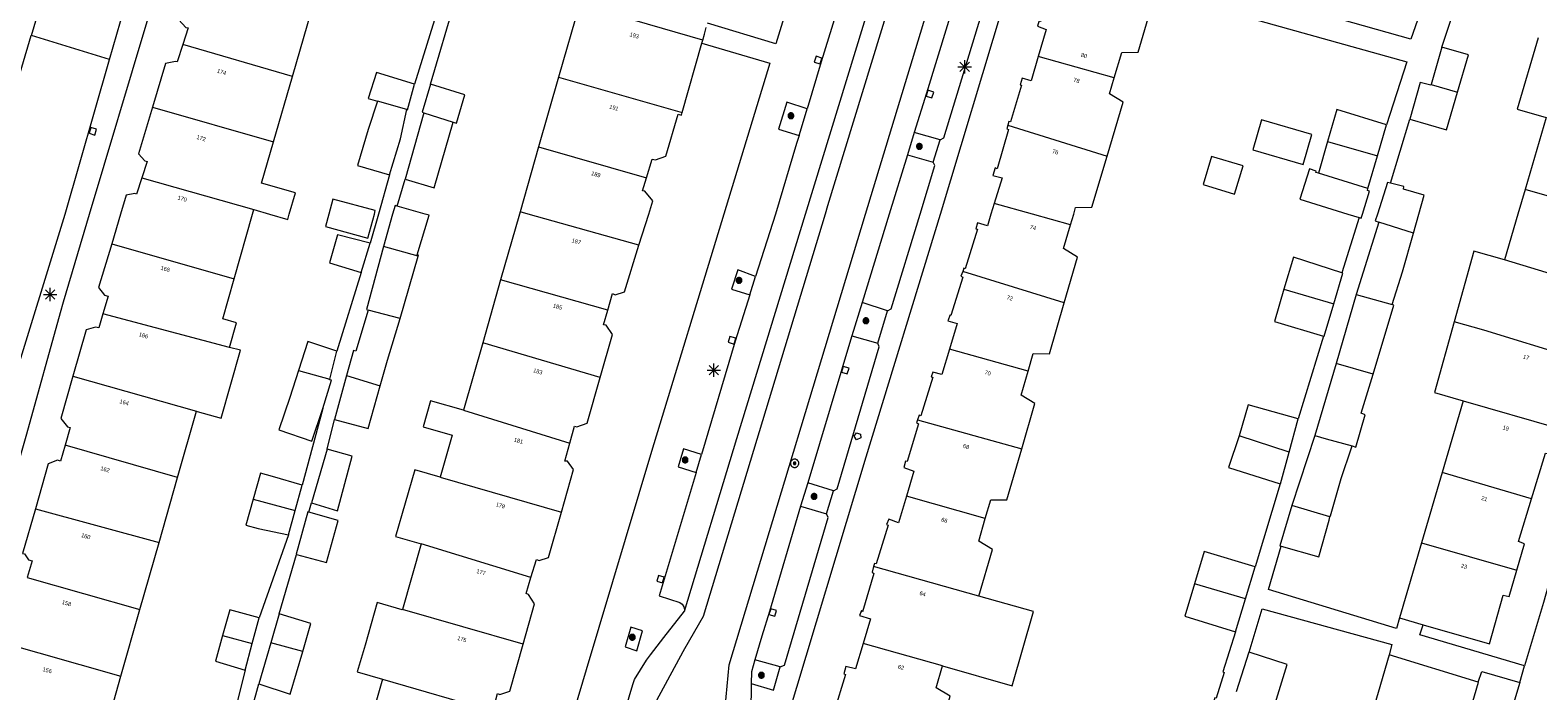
# Model space of a CAD drawing. Header units: metres. Extents: x 135779 to 137489, y 452643 to 455118.
# Tile 55 of 256: x 136562 to 136674, y 452965 to 453014. Entities that reach past the tile are written whole.
import ezdxf
from ezdxf.enums import TextEntityAlignment as Align

# ---------------------------------------------------------------- set-up
doc = ezdxf.new("R2010")
doc.units = ezdxf.units.M
for name, color, linetype, lineweight in [('KTop_NAR_Huisnummer (t)', 7, 'Continuous', 13), ('KTop_NAR_Huisnummer tijdelijk (t)', 7, 'Continuous', 13), ('KTop_PAL_Lichtmast', 40, 'Continuous', 13), ('KTop_PND_Grondvlaksituatie van BAG-pand [tachy]', 1, 'Continuous', 13), ('KTop_PND_Pandscheiding', 40, 'Continuous', 13), ('KTop_PUT_Brandkraan of -put', 1, 'Continuous', 13), ('KTop_PUT_Inspectie- of rioolput', 15, 'Continuous', 13), ('KTop_PUT_Kolk', 15, 'Continuous', 13), ('KTop_VGO_Boom', 92, 'Continuous', 13), ('KTop_WGD_Parkeervlak', 251, 'Continuous', 13), ('KTop_WGD_Rijbaan_Lokale weg', 251, 'Continuous', 13), ('KTop_WGD_Rijbaan_Lokale weg_fietsstrook', 40, 'Continuous', 13), ('KTop_WGD_Rijbaan_Lokale weg_verkeersdrempel', 40, 'Continuous', 13), ('KTop_WGD_Voetpad', 251, 'Continuous', 13), ('KTop_WGD_Voetpad_achterpad', 251, 'Continuous', 13)]:
    doc.layers.add(name, color=color, linetype=linetype, lineweight=lineweight)
doc.styles.add('Style-ROVU', font='ROVU.shx')
doc.styles.add('Style-ROVUCURSIEF', font='ROVUCURSIEF.shx')

# ---------------------------------------------------------------- blocks, each defined once
blk = doc.blocks.new('PAL_Lichtmast')
at = {"layer": 'KTop_PAL_Lichtmast'}
for p, q in [((-0.35, -0.35), (0.35, 0.35)), ((0.35, -0.35), (-0.35, 0.35)), ((0, -0.5), (0, 0.5)), ((-0.5, 0), (0.5, 0))]:
    blk.add_line(p, q, dxfattribs=at)
blk = doc.blocks.new('PUT_Brandkraan_of_-put')
at = {"layer": 'KTop_PUT_Brandkraan of -put'}
for p, q in [((-0.25, 0.03), (0, 0.25)), ((-0.16, -0.25), (-0.25, 0.03)), ((0, 0.25), (0.25, 0.03)), ((0.25, 0.03), (0.16, -0.25)), ((0.16, -0.25), (-0.16, -0.25))]:
    blk.add_line(p, q, dxfattribs=at)
blk = doc.blocks.new('PUT_Inspectie-_of_rioolput')
at = {"layer": 'KTop_PUT_Inspectie- of rioolput', "flags": 128}
for points in [[(0.31, 0), (0.31, 0.03), (0.3, 0.06), (0.29, 0.1), (0.28, 0.13), (0.27, 0.15), (0.25, 0.18), (0.23, 0.21), (0.21, 0.23), (0.18, 0.25), (0.15, 0.27), (0.13, 0.28), (0.1, 0.29), (0.06, 0.3), (0.03, 0.31), (0, 0.31), (-0.03, 0.31), (-0.06, 0.3), (-0.1, 0.29), (-0.13, 0.28), (-0.16, 0.27), (-0.18, 0.25), (-0.21, 0.23), (-0.23, 0.21), (-0.25, 0.18), (-0.27, 0.15), (-0.28, 0.13), (-0.29, 0.1), (-0.3, 0.06), (-0.31, 0.03), (-0.31, 0), (-0.31, -0.03), (-0.3, -0.06), (-0.29, -0.1), (-0.28, -0.13), (-0.27, -0.16), (-0.25, -0.18), (-0.23, -0.21), (-0.21, -0.23), (-0.18, -0.25), (-0.15, -0.27), (-0.13, -0.28), (-0.1, -0.29), (-0.06, -0.3), (-0.03, -0.31), (0, -0.31), (0.03, -0.31), (0.06, -0.3), (0.1, -0.29), (0.13, -0.28), (0.15, -0.27), (0.18, -0.25), (0.21, -0.23), (0.23, -0.21), (0.25, -0.18), (0.27, -0.15), (0.28, -0.13), (0.29, -0.1), (0.3, -0.06), (0.31, -0.03), (0.31, 0)], [(0.1, 0), (0.09, 0.01), (0.09, 0.02), (0.09, 0.03), (0.09, 0.04), (0.08, 0.05), (0.08, 0.06), (0.07, 0.06), (0.06, 0.07), (0.06, 0.08), (0.05, 0.08), (0.04, 0.09), (0.03, 0.09), (0.02, 0.09), (0.01, 0.09), (0, 0.09), (-0.01, 0.09), (-0.02, 0.09), (-0.03, 0.09), (-0.04, 0.09), (-0.05, 0.08), (-0.06, 0.08), (-0.06, 0.07), (-0.07, 0.06), (-0.08, 0.06), (-0.08, 0.05), (-0.09, 0.04), (-0.09, 0.03), (-0.09, 0.02), (-0.09, 0.01), (-0.09, 0), (-0.09, -0.01), (-0.09, -0.02), (-0.09, -0.03), (-0.09, -0.04), (-0.08, -0.05), (-0.08, -0.06), (-0.07, -0.06), (-0.06, -0.07), (-0.06, -0.08), (-0.05, -0.08), (-0.04, -0.09), (-0.03, -0.09), (-0.02, -0.09), (-0.01, -0.09), (0, -0.09), (0.01, -0.09), (0.02, -0.09), (0.03, -0.09), (0.04, -0.09), (0.05, -0.08), (0.06, -0.08), (0.06, -0.07), (0.07, -0.06), (0.08, -0.06), (0.08, -0.05), (0.09, -0.04), (0.09, -0.03), (0.09, -0.02), (0.09, -0.01), (0.1, 0)], [(0.04, 0), (0.03, 0), (0.03, 0.01), (0.03, 0.01), (0.03, 0.01), (0.03, 0.02), (0.03, 0.02), (0.03, 0.02), (0.02, 0.03), (0.02, 0.03), (0.02, 0.03), (0.01, 0.03), (0.01, 0.03), (0.01, 0.03), (0, 0.03), (0, 0.03), (0, 0.03), (-0.01, 0.03), (-0.01, 0.03), (-0.01, 0.03), (-0.02, 0.03), (-0.02, 0.03), (-0.02, 0.03), (-0.03, 0.02), (-0.03, 0.02), (-0.03, 0.02), (-0.03, 0.01), (-0.03, 0.01), (-0.03, 0.01), (-0.03, 0), (-0.03, 0), (-0.03, 0), (-0.03, -0.01), (-0.03, -0.01), (-0.03, -0.01), (-0.03, -0.02), (-0.03, -0.02), (-0.03, -0.02), (-0.02, -0.03), (-0.02, -0.03), (-0.02, -0.03), (-0.01, -0.03), (-0.01, -0.03), (-0.01, -0.03), (0, -0.03), (0, -0.03), (0, -0.03), (0.01, -0.03), (0.01, -0.03), (0.01, -0.03), (0.02, -0.03), (0.02, -0.03), (0.02, -0.03), (0.03, -0.02), (0.03, -0.02), (0.03, -0.02), (0.03, -0.01), (0.03, -0.01), (0.03, -0.01), (0.03, 0), (0.04, 0)], [(0.01, 0.02), (0.01, 0.02), (0.01, 0.02), (0, 0.02), (0, 0.02), (0, 0.02), (0, 0.02), (-0.01, 0.02), (-0.01, 0.02), (-0.01, 0.02), (-0.01, 0.02), (-0.01, 0.02), (-0.02, 0.02), (-0.02, 0.01), (-0.02, 0.01), (-0.02, 0.01), (-0.02, 0.01), (-0.02, 0.01), (-0.02, 0), (-0.02, 0), (-0.02, 0), (-0.02, 0), (-0.02, -0.01), (-0.02, -0.01), (-0.02, -0.01), (-0.02, -0.01), (-0.02, -0.01), (-0.02, -0.02), (-0.01, -0.02), (-0.01, -0.02), (-0.01, -0.02), (-0.01, -0.02), (-0.01, -0.02), (0, -0.02), (0, -0.02), (0, -0.02), (0, -0.02), (0.01, -0.02), (0.01, -0.02), (0.01, -0.02), (0.01, -0.02), (0.01, -0.02), (0.02, -0.02), (0.02, -0.01), (0.02, -0.01), (0.02, -0.01), (0.02, -0.01), (0.02, -0.01), (0.02, 0), (0.02, 0), (0.02, 0), (0.02, 0), (0.02, 0.01), (0.02, 0.01), (0.02, 0.01), (0.02, 0.01), (0.02, 0.01), (0.02, 0.02), (0.01, 0.02), (0.01, 0.02), (0.01, 0.02)]]:
    blk.add_lwpolyline(points, dxfattribs=at)
blk = doc.blocks.new('PUT_Kolk')
at = {"layer": 'KTop_PUT_Kolk', "flags": 128}
blk.add_lwpolyline([(0.22, -0.23), (0.22, 0.22), (-0.23, 0.22), (-0.23, -0.23), (0.22, -0.23)], dxfattribs=at)
blk = doc.blocks.new('VGO_Boom')
at = {"layer": 'KTop_VGO_Boom', "flags": 128}
for points in [[(0.21, 0), (0.21, 0.02), (0.21, 0.04), (0.2, 0.07), (0.2, 0.09), (0.19, 0.11), (0.17, 0.13), (0.16, 0.14), (0.14, 0.16), (0.13, 0.17), (0.11, 0.19), (0.09, 0.2), (0.07, 0.2), (0.04, 0.21), (0.02, 0.21), (0, 0.21), (-0.02, 0.21), (-0.05, 0.21), (-0.07, 0.2), (-0.09, 0.2), (-0.11, 0.19), (-0.13, 0.17), (-0.14, 0.16), (-0.16, 0.14), (-0.17, 0.13), (-0.19, 0.11), (-0.2, 0.09), (-0.2, 0.07), (-0.21, 0.04), (-0.21, 0.02), (-0.22, 0), (-0.21, -0.02), (-0.21, -0.05), (-0.2, -0.07), (-0.2, -0.09), (-0.19, -0.11), (-0.17, -0.13), (-0.16, -0.14), (-0.14, -0.16), (-0.13, -0.17), (-0.11, -0.19), (-0.09, -0.2), (-0.07, -0.2), (-0.05, -0.21), (-0.02, -0.21), (0, -0.22), (0.02, -0.21), (0.04, -0.21), (0.07, -0.2), (0.09, -0.2), (0.11, -0.19), (0.13, -0.17), (0.14, -0.16), (0.16, -0.14), (0.17, -0.13), (0.19, -0.11), (0.2, -0.09), (0.2, -0.07), (0.21, -0.05), (0.21, -0.02), (0.21, 0)], [(0.15, 0), (0.15, 0.02), (0.15, 0.03), (0.15, 0.05), (0.14, 0.06), (0.13, 0.08), (0.13, 0.09), (0.12, 0.1), (0.1, 0.12), (0.09, 0.13), (0.08, 0.13), (0.06, 0.14), (0.05, 0.15), (0.03, 0.15), (0.02, 0.15), (0, 0.15), (-0.02, 0.15), (-0.03, 0.15), (-0.05, 0.15), (-0.06, 0.14), (-0.08, 0.13), (-0.09, 0.13), (-0.1, 0.12), (-0.12, 0.1), (-0.13, 0.09), (-0.13, 0.08), (-0.14, 0.06), (-0.15, 0.05), (-0.15, 0.03), (-0.15, 0.02), (-0.16, 0), (-0.15, -0.02), (-0.15, -0.03), (-0.15, -0.05), (-0.14, -0.06), (-0.13, -0.08), (-0.13, -0.09), (-0.12, -0.1), (-0.1, -0.12), (-0.09, -0.13), (-0.08, -0.13), (-0.06, -0.14), (-0.05, -0.15), (-0.03, -0.15), (-0.02, -0.15), (0, -0.16), (0.02, -0.15), (0.03, -0.15), (0.05, -0.15), (0.06, -0.14), (0.08, -0.13), (0.09, -0.13), (0.1, -0.12), (0.12, -0.1), (0.13, -0.09), (0.13, -0.08), (0.14, -0.06), (0.15, -0.05), (0.15, -0.03), (0.15, -0.02), (0.15, 0)], [(0.1, 0), (0.09, 0.01), (0.09, 0.02), (0.09, 0.03), (0.09, 0.04), (0.08, 0.05), (0.08, 0.06), (0.07, 0.06), (0.06, 0.07), (0.06, 0.08), (0.05, 0.08), (0.04, 0.09), (0.03, 0.09), (0.02, 0.09), (0.01, 0.09), (0, 0.09), (-0.01, 0.09), (-0.02, 0.09), (-0.03, 0.09), (-0.04, 0.09), (-0.05, 0.08), (-0.06, 0.08), (-0.06, 0.07), (-0.07, 0.06), (-0.08, 0.06), (-0.08, 0.05), (-0.09, 0.04), (-0.09, 0.03), (-0.09, 0.02), (-0.09, 0.01), (-0.1, 0), (-0.09, -0.01), (-0.09, -0.02), (-0.09, -0.03), (-0.09, -0.04), (-0.08, -0.05), (-0.08, -0.06), (-0.07, -0.06), (-0.06, -0.07), (-0.06, -0.08), (-0.05, -0.08), (-0.04, -0.09), (-0.03, -0.09), (-0.02, -0.09), (-0.01, -0.09), (0, -0.1), (0.01, -0.09), (0.02, -0.09), (0.03, -0.09), (0.04, -0.09), (0.05, -0.08), (0.06, -0.08), (0.06, -0.07), (0.07, -0.06), (0.08, -0.06), (0.08, -0.05), (0.09, -0.04), (0.09, -0.03), (0.09, -0.02), (0.09, -0.01), (0.1, 0)], [(0.04, 0), (0.03, 0), (0.03, 0.01), (0.03, 0.01), (0.03, 0.01), (0.03, 0.02), (0.03, 0.02), (0.03, 0.02), (0.02, 0.03), (0.02, 0.03), (0.02, 0.03), (0.01, 0.03), (0.01, 0.03), (0.01, 0.03), (0, 0.03), (0, 0.03), (0, 0.03), (-0.01, 0.03), (-0.01, 0.03), (-0.01, 0.03), (-0.02, 0.03), (-0.02, 0.03), (-0.02, 0.03), (-0.03, 0.02), (-0.03, 0.02), (-0.03, 0.02), (-0.03, 0.01), (-0.03, 0.01), (-0.03, 0.01), (-0.04, 0), (-0.04, 0), (-0.04, 0), (-0.03, -0.01), (-0.03, -0.01), (-0.03, -0.01), (-0.03, -0.02), (-0.03, -0.02), (-0.03, -0.02), (-0.02, -0.03), (-0.02, -0.03), (-0.02, -0.03), (-0.01, -0.03), (-0.01, -0.03), (-0.01, -0.03), (0, -0.04), (0, -0.04), (0, -0.04), (0.01, -0.03), (0.01, -0.03), (0.01, -0.03), (0.02, -0.03), (0.02, -0.03), (0.02, -0.03), (0.03, -0.02), (0.03, -0.02), (0.03, -0.02), (0.03, -0.01), (0.03, -0.01), (0.03, -0.01), (0.03, 0), (0.04, 0)]]:
    blk.add_lwpolyline(points, dxfattribs=at)

msp = doc.modelspace()

# ---------------------------------------------------------------- linework, layer by layer
at = {"layer": 'KTop_PND_Grondvlaksituatie van BAG-pand [tachy]', "flags": 128}
for points in [[(136573.63, 453017.57), (136572.71, 453014.43), (136573.24, 453013.85), (136573.4, 453013.83), (136573, 453012.59)], [(136642.12, 453010.12), (136642.67, 453012), (136643.88, 453012.02), (136644.87, 453015.38), (136637.63, 453017.59), (136637.54, 453017.62), (136637.43, 453017.23), (136637.57, 453017.18), (136636.66, 453014.31), (136636.54, 453014.37), (136636.41, 453013.96), (136637.06, 453013.72), (136636.48, 453011.71)], [(136602.44, 453015.56), (136600.89, 453010.16)], [(136611.59, 453012.92), (136602.44, 453015.56)], [(136581.14, 453010.22), (136582.55, 453015.09)], [(136673.56, 453013.08), (136672.01, 453007.79), (136674.17, 453007.17)], [(136573, 453012.59), (136572.58, 453011.3), (136572.47, 453011.34), (136571.72, 453011.18), (136570.75, 453007.93)], [(136610.05, 453007.55), (136611.52, 453012.69)], [(136611.52, 453012.69), (136611.59, 453012.92)], [(136666.43, 453012.4), (136665.62, 453009.62)], [(136667.58, 453009.05), (136668.39, 453011.82), (136666.43, 453012.4)], [(136636.48, 453011.71), (136635.96, 453009.89), (136635.28, 453010.09), (136635.13, 453009.6), (136635.24, 453009.57), (136634.43, 453006.85), (136634.3, 453006.88), (136634.23, 453006.6)], [(136579.74, 453005.38), (136581.14, 453010.22)], [(136590.2, 453009.66), (136587.37, 453010.51), (136586.75, 453008.58), (136587.45, 453008.38)], [(136589.64, 453007.76), (136589.68, 453007.75), (136590.2, 453009.66)], [(136591.38, 453009.66), (136590.76, 453007.56), (136590.89, 453007.51)], [(136593.07, 453006.84), (136593.32, 453006.76), (136593.94, 453008.86), (136591.38, 453009.66)], [(136600.89, 453010.16), (136599.41, 453004.99)], [(136641.58, 453004.3), (136642.78, 453008.31), (136641.77, 453008.94), (136642.12, 453010.12)], [(136665.62, 453009.62), (136665.61, 453009.58), (136664.82, 453009.77), (136664.05, 453007.06)], [(136664.05, 453007.06), (136666.76, 453006.27), (136667.58, 453009.05)], [(136570.75, 453007.93), (136569.72, 453004.48), (136570.19, 453003.95), (136570.36, 453003.92), (136569.97, 453002.7)], [(136587.45, 453008.38), (136586.77, 453006.29), (136585.98, 453003.62), (136588.35, 453002.91)], [(136588.35, 453002.91), (136589.15, 453005.59), (136589.64, 453007.76)], [(136590.89, 453007.51), (136589.5, 453002.6)], [(136607.41, 453002.7), (136607.82, 453004.08), (136608.07, 453004.02), (136608.85, 453004.3), (136609.75, 453007.43), (136610, 453007.35), (136610.05, 453007.55)], [(136662.31, 453006.62), (136658.63, 453007.76), (136657.94, 453005.4)], [(136589.5, 453002.6), (136591.66, 453001.95), (136593.07, 453006.84)], [(136634.23, 453006.6), (136634.15, 453006.34), (136634.27, 453006.29), (136633.42, 453003.37), (136633.29, 453003.43), (136633.1, 453002.87), (136633.79, 453002.7), (136633.21, 453000.8)], [(136656.78, 453005.92), (136653.03, 453007), (136652.39, 453004.77), (136656.13, 453003.69), (136656.78, 453005.92)], [(136661.64, 453004.32), (136662.31, 453006.62)], [(136674.17, 453007.17), (136672.6, 453001.83)], [(136578.28, 453000.34), (136579.44, 453000), (136580.79, 452999.61), (136580.91, 453000), (136581.36, 453001.57), (136578.85, 453002.3), (136579.74, 453005.38)], [(136657.94, 453005.4), (136657.26, 453003.04)], [(136599.41, 453004.99), (136598.03, 453000.17)], [(136638.88, 452999.21), (136639.11, 453000), (136639.25, 453000.49), (136640.46, 453000.52), (136641.58, 453004.3)], [(136651.67, 453003.58), (136649.34, 453004.28), (136648.72, 453002.19), (136651.05, 453001.49), (136651.67, 453003.58)], [(136660.94, 453001.9), (136661.64, 453004.32)], [(136657.26, 453003.04), (136657.06, 453003.1), (136657.1, 453003.2), (136656.59, 453003.36), (136655.89, 453001.1), (136659.45, 453000), (136660.29, 452999.74)], [(136569.97, 453002.7), (136569.58, 453001.48), (136569.45, 453001.53), (136568.8, 453001.4), (136568.38, 453000), (136567.73, 452997.8)], [(136606.85, 452997.69), (136607.58, 453000), (136607.89, 453001), (136607.28, 453001.7), (136607.11, 453001.72), (136607.41, 453002.7)], [(136660.29, 452999.74), (136660.44, 452999.69), (136660.54, 453000), (136661.06, 453001.71), (136660.9, 453001.76), (136660.94, 453001.9)], [(136662.61, 453002.3), (136662.38, 453002.36), (136661.64, 453000), (136661.48, 452999.5), (136661.75, 452999.41)], [(136664.32, 452998.59), (136664.71, 453000), (136665.11, 453001.41), (136663.57, 453001.86), (136663.59, 453002.04), (136662.61, 453002.3)], [(136672.6, 453001.83), (136672.06, 453000), (136671.07, 452996.61)], [(136586.73, 452998.22), (136587.22, 453000), (136587.29, 453000.26), (136584.15, 453001.12), (136583.84, 453000), (136583.59, 452999.08), (136586.73, 452998.22)], [(136633.21, 453000.8), (136632.97, 453000), (136632.7, 452999.12), (136631.97, 452999.35), (136631.84, 452998.91), (136631.96, 452998.88), (136631.05, 452995.95), (136630.96, 452995.98), (136630.87, 452995.75)], [(136576.81, 452995.19), (136578.18, 453000), (136578.28, 453000.34)], [(136588.91, 453000.6), (136588.76, 453000.64), (136588.57, 453000), (136587.91, 452997.59)], [(136590.47, 452996.87), (136590.49, 452996.95), (136590.4, 452996.98), (136591.29, 452999.92), (136591, 453000), (136588.91, 453000.6)], [(136598.03, 453000.17), (136597.98, 453000), (136596.59, 452995.13)], [(136586.9, 452997.85), (136584.49, 452998.47), (136583.89, 452996.38), (136586.23, 452995.67)], [(136638.4, 452993.42), (136639.38, 452996.81), (136638.36, 452997.44), (136638.88, 452999.21)], [(136661.75, 452999.41), (136660.06, 452994.03)], [(136662.74, 452993.28), (136663.51, 452995.72), (136664.32, 452998.59)], [(136567.73, 452997.8), (136566.76, 452994.56), (136567.2, 452993.98), (136567.48, 452993.9), (136567.08, 452992.6)], [(136586.23, 452995.67), (136586.9, 452997.85)], [(136587.91, 452997.59), (136586.63, 452992.91), (136586.77, 452992.87)], [(136604.54, 452992.87), (136604.9, 452994.11), (136605.08, 452994.01), (136605.77, 452994.23), (136606.85, 452997.69)], [(136589.14, 452992.26), (136590.47, 452996.87)], [(136659.01, 452995.63), (136655.41, 452996.8), (136654.71, 452994.42)], [(136671.07, 452996.61), (136668.79, 452997.25), (136667.33, 452992)], [(136576.48, 452990.11), (136577, 452991.93), (136575.97, 452992.22), (136576.81, 452995.19)], [(136596.59, 452995.13), (136595.26, 452990.44)], [(136630.87, 452995.75), (136630.74, 452995.4), (136630.87, 452995.33), (136630, 452992.48), (136629.93, 452992.53), (136629.77, 452992.08), (136630.46, 452991.88), (136629.89, 452989.98)], [(136658.4, 452993.34), (136659.07, 452995.61), (136659.01, 452995.63)], [(136654.71, 452994.42), (136654.01, 452992.03), (136657.65, 452990.94)], [(136660.06, 452994.03), (136658.57, 452988.91)], [(136586.77, 452992.87), (136585.85, 452989.83), (136585.67, 452989.88), (136585.15, 452988.01)], [(136603.98, 452987.88), (136604.9, 452991.06), (136604.43, 452991.75), (136604.22, 452991.79), (136604.54, 452992.87)], [(136635.72, 452988.34), (136636.1, 452989.66), (136637.3, 452989.64), (136638.4, 452993.42)], [(136657.65, 452990.94), (136657.69, 452990.93), (136658.4, 452993.34)], [(136661.32, 452988.11), (136662.86, 452993.24), (136662.74, 452993.28)], [(136567.08, 452992.6), (136566.77, 452991.55), (136566.54, 452991.6), (136565.83, 452991.4), (136564.84, 452987.96)], [(136587.66, 452987.26), (136588.19, 452989.16), (136589.14, 452992.26)], [(136667.33, 452992), (136665.88, 452986.75), (136668.01, 452986.15)], [(136574.02, 452985.36), (136574.08, 452985.34), (136575.85, 452984.85), (136577.28, 452989.89), (136576.48, 452990.11)], [(136584.44, 452989.83), (136582.29, 452990.54), (136581.58, 452988.4)], [(136583.91, 452987.75), (136584.44, 452989.83)], [(136595.26, 452990.44), (136593.84, 452985.44)], [(136629.89, 452989.98), (136629.32, 452988.1), (136628.66, 452988.27), (136628.53, 452987.91), (136628.66, 452987.89), (136627.77, 452985.02), (136627.63, 452985.07), (136627.53, 452984.74)], [(136581.58, 452988.4), (136580.96, 452986.39), (136580.14, 452983.98), (136582.57, 452983.15), (136583.39, 452985.56)], [(136658.57, 452988.91), (136657.01, 452983.57)], [(136564.84, 452987.96), (136563.95, 452984.84), (136564.45, 452984.2), (136564.64, 452984.15), (136564.27, 452982.84)], [(136583.39, 452985.56), (136584.03, 452987.67), (136583.9, 452987.71), (136583.91, 452987.75)], [(136585.15, 452988.01), (136584.25, 452984.75)], [(136601.72, 452983), (136602.06, 452984.26), (136602.23, 452984.21), (136603, 452984.47), (136603.98, 452987.88)], [(136635.25, 452982.57), (136636.23, 452985.95), (136635.21, 452986.57), (136635.72, 452988.34)], [(136659.76, 452982.79), (136660.04, 452982.71), (136660.74, 452985.1), (136660.44, 452985.22), (136661.32, 452988.11)], [(136584.25, 452984.75), (136586.76, 452984.09), (136587.66, 452987.26)], [(136668.01, 452986.15), (136666.45, 452980.81)], [(136572.62, 452980.45), (136574.02, 452985.36)], [(136593.84, 452985.44), (136591.38, 452986.14), (136590.83, 452984.21), (136592.99, 452983.59), (136592.11, 452980.48)], [(136655.76, 452984.8), (136652.06, 452985.83), (136651.39, 452983.55)], [(136627.53, 452984.74), (136627.45, 452984.5), (136627.6, 452984.44), (136626.76, 452981.64), (136626.63, 452981.66), (136626.51, 452981.19), (136627.24, 452980.92), (136626.69, 452979.05)], [(136655.09, 452982.32), (136655.76, 452984.8)], [(136673.08, 452978.87), (136674.1, 452982.26), (136674.5, 452982.17), (136675.06, 452984.1)], [(136564.27, 452982.84), (136563.93, 452981.65), (136563.72, 452981.74), (136563.03, 452981.45), (136562.07, 452978.13)], [(136601.1, 452977.88), (136602, 452981.04), (136601.54, 452981.65), (136601.35, 452981.67), (136601.72, 452983)], [(136651.39, 452983.55), (136650.59, 452981.19), (136654.43, 452979.98)], [(136657.01, 452983.57), (136655.28, 452978.38)], [(136582.56, 452978.56), (136584.49, 452977.98), (136585.57, 452982.03), (136583.73, 452982.54)], [(136583.73, 452982.54), (136582.56, 452978.56)], [(136632.55, 452977.4), (136632.95, 452978.79), (136634.15, 452978.78), (136635.25, 452982.57)], [(136654.43, 452979.98), (136654.46, 452979.97), (136655.09, 452982.32)], [(136658.12, 452977.52), (136658.15, 452977.61), (136658.95, 452980.37), (136659.71, 452982.65), (136659.76, 452982.79)], [(136581.87, 452979.87), (136579.66, 452980.53), (136578.77, 452980.77), (136578.22, 452978.84)], [(136592.11, 452980.48), (136590.22, 452981.02), (136588.8, 452976.06), (136590.69, 452975.52)], [(136666.45, 452980.81), (136664.92, 452975.59)], [(136571.25, 452975.62), (136572.62, 452980.45)], [(136581.35, 452977.99), (136581.87, 452979.87)], [(136578.22, 452978.84), (136577.68, 452976.91), (136578.61, 452976.66), (136580.85, 452976.18)], [(136626.69, 452979.05), (136626.11, 452977.09), (136625.38, 452977.36), (136625.23, 452976.97), (136625.34, 452976.91), (136624.44, 452974.03), (136624.33, 452974.06), (136624.26, 452973.83)], [(136655.28, 452978.38), (136654.41, 452975.38), (136654.5, 452975.36)], [(136671.98, 452973.56), (136672.56, 452975.52), (136672.11, 452975.69), (136673.08, 452978.87)], [(136562.07, 452978.13), (136561.12, 452974.81), (136561.26, 452974.77), (136561.57, 452974.33), (136561.83, 452974.26), (136561.45, 452973.02)], [(136580.85, 452976.18), (136581.35, 452977.99)], [(136582.36, 452977.87), (136582.28, 452977.89), (136581.41, 452974.75), (136581.45, 452974.74)], [(136581.45, 452974.74), (136583.67, 452974.13), (136584.54, 452977.26), (136582.36, 452977.87)], [(136598.84, 452973.03), (136599.24, 452974.36), (136599.44, 452974.28), (136600.15, 452974.51), (136601.1, 452977.88)], [(136632.08, 452971.63), (136633.08, 452975.09), (136632.06, 452975.71), (136632.55, 452977.4)], [(136654.5, 452975.36), (136657.3, 452974.56), (136658.07, 452977.29), (136658.12, 452977.52)], [(136569.83, 452970.65), (136571.25, 452975.62)], [(136590.69, 452975.52), (136589.3, 452970.65)], [(136664.92, 452975.59), (136663.29, 452970.02)], [(136652.58, 452973.81), (136648.78, 452974.95), (136648.07, 452972.56)], [(136598.26, 452968.08), (136599.11, 452971.07), (136598.65, 452971.77), (136598.48, 452971.83), (136598.84, 452973.03)], [(136624.26, 452973.83), (136624.15, 452973.41), (136624.27, 452973.33), (136623.43, 452970.48), (136623.36, 452970.57), (136623.21, 452970.19), (136624.02, 452969.96), (136623.48, 452968.12)], [(136651.86, 452971.44), (136652.58, 452973.81)], [(136665.04, 452969.52), (136669.96, 452968.11), (136670.96, 452971.71), (136671.41, 452971.61), (136671.98, 452973.56)], [(136629.37, 452966.46), (136634.53, 452964.98), (136636.12, 452970.49), (136632.08, 452971.63)], [(136648.07, 452972.56), (136647.36, 452970.16), (136651.1, 452969)], [(136568.42, 452965.69), (136569.83, 452970.65)], [(136578.67, 452970.03), (136576.49, 452970.63), (136575.96, 452968.72)], [(136589.3, 452970.65), (136589.29, 452970.63), (136587.42, 452971.16), (136586.53, 452968.01), (136585.95, 452966.01), (136587.82, 452965.48)], [(136651.1, 452969), (136651.11, 452968.99), (136651.86, 452971.44)], [(136578.16, 452968.12), (136578.67, 452970.03)], [(136580.15, 452970.32), (136579.55, 452968.18)], [(136581.91, 452967.52), (136582.5, 452969.6), (136580.15, 452970.32)], [(136663.29, 452970.02), (136665.04, 452969.52)], [(136575.96, 452968.72), (136575.44, 452966.82), (136577.64, 452966.15)], [(136577.64, 452966.15), (136578.16, 452968.12)], [(136579.55, 452968.18), (136578.65, 452965.12)], [(136578.65, 452965.12), (136580.98, 452964.36), (136581.91, 452967.52)], [(136596.01, 452963.09), (136596.36, 452964.4), (136596.53, 452964.33), (136597.27, 452964.59), (136598.26, 452968.08)], [(136623.48, 452968.12), (136622.93, 452966.24), (136622.21, 452966.42), (136622.04, 452965.86), (136622.18, 452965.82), (136621.32, 452963), (136621.23, 452963.03), (136621.15, 452962.64), (136621.25, 452962.61), (136628.85, 452960.49), (136629.93, 452964.21), (136628.91, 452964.83), (136629.37, 452966.46)], [(136652.12, 452967.47), (136652.09, 452967.48), (136651.16, 452964.54)], [(136654.06, 452963.68), (136654.94, 452966.57), (136652.12, 452967.47)], [(136662.51, 452967.29), (136660.87, 452961.69)], [(136669.11, 452965.26), (136662.51, 452967.29)], [(136567.02, 452960.76), (136568.42, 452965.69)], [(136587.82, 452965.48), (136586.39, 452960.46)], [(136667.96, 452959.62), (136668.57, 452961.67), (136668.13, 452961.8), (136669.14, 452965.25), (136669.11, 452965.26)]]:
    msp.add_lwpolyline(points, dxfattribs=at)
at = {"layer": 'KTop_PND_Pandscheiding', "flags": 128}
for points in [[(136581.14, 453010.22), (136573, 453012.59)], [(136642.12, 453010.12), (136636.48, 453011.71)], [(136600.89, 453010.16), (136610.05, 453007.55)], [(136665.62, 453009.62), (136667.58, 453009.05)], [(136570.75, 453007.93), (136579.74, 453005.38)], [(136589.64, 453007.76), (136587.45, 453008.38)], [(136590.89, 453007.51), (136593.07, 453006.84)], [(136634.23, 453006.6), (136641.58, 453004.3)], [(136657.94, 453005.4), (136661.64, 453004.32)], [(136599.41, 453004.99), (136607.41, 453002.7)], [(136660.94, 453001.9), (136657.26, 453003.04)], [(136569.97, 453002.7), (136578.28, 453000.34)], [(136679.26, 452999.92), (136678.98, 453000), (136672.6, 453001.83)], [(136638.88, 452999.21), (136636.05, 453000), (136633.21, 453000.8)], [(136606.85, 452997.69), (136598.62, 453000), (136598.03, 453000.17)], [(136664.32, 452998.59), (136661.75, 452999.41)], [(136567.73, 452997.8), (136576.81, 452995.19)], [(136590.47, 452996.87), (136587.91, 452997.59)], [(136678.07, 452994.47), (136671.07, 452996.61)], [(136604.54, 452992.87), (136596.59, 452995.13)], [(136638.4, 452993.42), (136630.87, 452995.75)], [(136654.71, 452994.42), (136658.4, 452993.34)], [(136660.06, 452994.03), (136662.74, 452993.28)], [(136589.14, 452992.26), (136586.77, 452992.87)], [(136576.48, 452990.11), (136567.08, 452992.6)], [(136676.14, 452989.36), (136669.54, 452991.39), (136667.33, 452992)], [(136603.98, 452987.88), (136595.26, 452990.44)], [(136635.72, 452988.34), (136629.89, 452989.98)], [(136581.58, 452988.4), (136583.91, 452987.75)], [(136661.32, 452988.11), (136658.57, 452988.91)], [(136564.84, 452987.96), (136574.02, 452985.36)], [(136585.15, 452988.01), (136587.66, 452987.26)], [(136668.01, 452986.15), (136675.06, 452984.1)], [(136593.84, 452985.44), (136601.72, 452983)], [(136627.53, 452984.74), (136635.25, 452982.57)], [(136572.62, 452980.45), (136564.27, 452982.84)], [(136655.09, 452982.32), (136651.39, 452983.55)], [(136657.01, 452983.57), (136657.84, 452983.33), (136659.76, 452982.79)], [(136673.08, 452978.87), (136666.45, 452980.81)], [(136592.11, 452980.48), (136601.1, 452977.88)], [(136578.22, 452978.84), (136581.35, 452977.99)], [(136632.55, 452977.4), (136626.69, 452979.05)], [(136658.12, 452977.52), (136655.28, 452978.38)], [(136562.07, 452978.13), (136571.25, 452975.62)], [(136598.84, 452973.03), (136590.69, 452975.52)], [(136664.92, 452975.59), (136671.98, 452973.56)], [(136561.45, 452973.02), (136569.83, 452970.65)], [(136632.08, 452971.63), (136624.26, 452973.83)], [(136651.86, 452971.44), (136648.07, 452972.56)], [(136598.26, 452968.08), (136589.3, 452970.65)], [(136559.26, 452968.3), (136568.42, 452965.69)], [(136575.96, 452968.72), (136578.16, 452968.12)], [(136581.91, 452967.52), (136579.55, 452968.18)], [(136629.37, 452966.46), (136623.48, 452968.12)], [(136587.82, 452965.48), (136596.01, 452963.09)]]:
    msp.add_lwpolyline(points, dxfattribs=at)
at = {"layer": 'KTop_WGD_Parkeervlak', "flags": 128}
for points in [[(136610.23, 452970.53), (136614.12, 452983.35), (136619.21, 453000), (136636.61, 453056.81), (136639.9, 453067.44), (136640.04, 453067.88)], [(136630.49, 453016.51), (136628.19, 453008.99), (136627.28, 453006.06)], [(136618.73, 453005.83), (136619.05, 453006.89), (136619.33, 453007.83)], [(136629.21, 453005.52), (136627.28, 453006.06)], [(136626.77, 453004.41), (136625.42, 453000), (136623.41, 452993.44)], [(136626.77, 453004.41), (136628.68, 453003.87)], [(136615.07, 452994), (136615.51, 452995.38)], [(136625.28, 452992.82), (136623.41, 452993.44)], [(136622.65, 452990.97), (136622.33, 452989.91), (136621.91, 452988.48), (136619.37, 452980.04)], [(136622.65, 452990.97), (136624.57, 452990.41)], [(136611.09, 452980.83), (136611.48, 452982.15)], [(136621.28, 452979.46), (136619.37, 452980.04)], [(136618.84, 452978.31), (136616.53, 452970.49), (136615.98, 452968.66), (136615.46, 452966.91)], [(136618.84, 452978.31), (136620.77, 452977.75)], [(136617.34, 452966.38), (136615.46, 452966.91)]]:
    msp.add_lwpolyline(points, dxfattribs=at)
at = {"layer": 'KTop_WGD_Rijbaan_Lokale weg', "flags": 128}
for points in [[(136644.29, 453076.4), (136643.34, 453073.33), (136640.79, 453065.22), (136633.75, 453042.55), (136625.42, 453015.55), (136620.85, 453000.62), (136620.66, 453000), (136611.62, 452970.13), (136610.22, 452967.72), (136610.11, 452967.51), (136607.84, 452963.3)], [(136613.1, 452961.78), (136613.54, 452966.53), (136623.66, 453000), (136628.15, 453014.82), (136636.5, 453041.68), (136642.73, 453061.89), (136645.09, 453068.68), (136645.75, 453070.62), (136646.5, 453072.54), (136647.26, 453074.71), (136647.46, 453075.38)], [(136549.14, 452970.24), (136554.49, 452988.89), (136557.82, 453000), (136561.76, 453013.26), (136561.77, 453013.27)], [(136567.57, 453011.48), (136561.77, 453013.27)], [(136547.13, 452940.83), (136556.76, 452974.57), (136560.29, 452987.05), (136564.28, 453000), (136567.57, 453011.48)]]:
    msp.add_lwpolyline(points, dxfattribs=at)
at = {"layer": 'KTop_WGD_Rijbaan_Lokale weg_fietsstrook', "flags": 128}
for points in [[(136627.28, 453006.06), (136626.77, 453004.41)], [(136623.41, 452993.44), (136622.65, 452990.97)], [(136619.37, 452980.04), (136618.84, 452978.31)], [(136615.46, 452966.91), (136615.19, 452966.02), (136615.18, 452965.15)]]:
    msp.add_lwpolyline(points, dxfattribs=at)
at = {"layer": 'KTop_WGD_Rijbaan_Lokale weg_verkeersdrempel', "flags": 128}
for points in [[(136561.77, 453013.27), (136562.57, 453015.96)], [(136567.57, 453011.48), (136568.93, 453016.2)]]:
    msp.add_lwpolyline(points, dxfattribs=at)
at = {"layer": 'KTop_WGD_Voetpad', "flags": 128}
for points in [[(136629.4, 453075.06), (136634.15, 453073.73), (136635.53, 453072.5), (136632.25, 453061.84), (136628.92, 453051.2), (136623.54, 453033.69), (136620.45, 453023.86), (136617, 453012.64), (136611.94, 453014.17)], [(136700.19, 453070.6), (136703.1, 453069.71), (136701.6, 453064.59), (136699.47, 453057.34), (136698.79, 453054.99), (136696.52, 453047.33), (136692.68, 453034.16), (136689.81, 453024.48), (136687.42, 453016.57), (136685.73, 453011.57), (136682.36, 453000), (136680.15, 452992.31), (136677.9, 452984.82), (136677.05, 452981.76), (136674.83, 452974.27), (136673.96, 452971.16), (136672.56, 452966.46)], [(136534.03, 452884.55), (136533.18, 452884.77), (136535.32, 452892.22), (136537.13, 452898.36), (136541.64, 452914.32), (136543.45, 452920.59), (136543.91, 452922.19), (136548.36, 452938.1), (136552.52, 452952.6), (136553.12, 452954.61), (136554.41, 452959.03), (136558.23, 452972.51), (136561.43, 452983.7), (136563.94, 452992.7), (136564.15, 452993.48), (136566.09, 453000), (136570.36, 453014.3), (136573.15, 453023.75), (136575.01, 453023.18)], [(136617.8, 452962.33), (136623.7, 452981.97), (136629.22, 453000), (136633.91, 453015.55), (136635.09, 453019.6)], [(136622.78, 453019.08), (136620.38, 453011.31), (136619.33, 453007.83)], [(136629.21, 453005.52), (136629.47, 453005.67), (136632.51, 453015.64), (136632.37, 453015.94)], [(136611.59, 453012.92), (136611.71, 453013.35), (136611.85, 453013.85)], [(136611.52, 453012.69), (136616.57, 453011.22), (136613.14, 453000), (136607.77, 452982.37), (136602.94, 452966.16), (136601.16, 452960.18), (136580.64, 452891.11), (136577.27, 452880.03), (136574.66, 452871.36), (136574.61, 452871.19), (136571.15, 452872.13)], [(136619.33, 453007.83), (136617.82, 453008.31), (136617.21, 453006.31), (136618.73, 453005.83)], [(136618.73, 453005.83), (136618.55, 453005.24), (136616.97, 453000), (136615.51, 452995.38)], [(136628.68, 453003.87), (136629.21, 453005.52)], [(136625.28, 452992.82), (136625.56, 452992.98), (136627.71, 453000), (136628.81, 453003.62), (136628.68, 453003.87)], [(136615.51, 452995.38), (136614.18, 452995.86), (136613.73, 452994.43), (136615.07, 452994)], [(136615.07, 452994), (136613.99, 452990.58), (136611.48, 452982.15)], [(136624.57, 452990.41), (136625.28, 452992.82)], [(136621.28, 452979.46), (136621.56, 452979.6), (136624.68, 452990.16), (136624.57, 452990.41)], [(136611.48, 452982.15), (136610.16, 452982.58), (136609.76, 452981.25), (136611.09, 452980.83)], [(136611.09, 452980.83), (136608.36, 452971.66), (136609.88, 452971.17), (136610.06, 452971.04), (136610.18, 452970.84), (136610.23, 452970.62), (136610.23, 452970.53)], [(136620.77, 452977.75), (136621.28, 452979.46)], [(136617.34, 452966.38), (136617.64, 452966.51), (136620.88, 452977.48), (136620.77, 452977.75)], [(136605.3, 452954.09), (136605.04, 452960.49), (136606.4, 452965.08), (136606.52, 452965.46), (136607.41, 452966.89), (136607.7, 452967.27), (136608.7, 452968.56), (136610.23, 452970.53)], [(136607.12, 452969.06), (136606.26, 452969.33), (136605.84, 452967.87), (136606.7, 452967.59), (136607.12, 452969.06)], [(136615.18, 452965.15), (136616.84, 452964.67), (136617.34, 452966.38)], [(136672.2, 452965.23), (136672.56, 452966.46)], [(136615.18, 452965.15), (136615.14, 452963), (136614.98, 452962.44), (136613.48, 452957.21), (136611.59, 452953.79)], [(136672.2, 452965.23), (136670.8, 452960.54), (136669.95, 452957.46), (136667.69, 452949.95), (136666.82, 452946.89), (136664.58, 452939.37), (136663.75, 452936.33), (136661.5, 452928.88), (136661.06, 452927.35), (136655.66, 452908.41)]]:
    msp.add_lwpolyline(points, dxfattribs=at)
at = {"layer": 'KTop_WGD_Voetpad_achterpad', "flags": 128}
for points in [[(136665.66, 453017.4), (136664.11, 453012.98), (136641.63, 453019.35), (136638.43, 453020.3), (136635.54, 453021.15)], [(136635.09, 453019.6), (136637.98, 453018.75), (136641.18, 453017.81), (136649.28, 453015.36), (136663.83, 453011.3), (136662.31, 453006.62)], [(136666.43, 453012.4), (136668.03, 453017.28)], [(136592.25, 453016.27), (136590.2, 453009.66)], [(136591.38, 453009.66), (136593.25, 453015.95)], [(136662.61, 453002.3), (136664.05, 453007.06)], [(136588.35, 453002.91), (136587.52, 453000), (136586.9, 452997.85)], [(136588.91, 453000.6), (136589.5, 453002.6)], [(136660.29, 452999.74), (136659.01, 452995.63)], [(136586.23, 452995.67), (136584.44, 452989.83)], [(136657.65, 452990.94), (136655.76, 452984.8)], [(136583.39, 452985.56), (136581.87, 452979.87)], [(136583.73, 452982.54), (136584.25, 452984.75)], [(136654.43, 452979.98), (136652.58, 452973.81)], [(136582.36, 452977.87), (136582.56, 452978.56)], [(136580.85, 452976.18), (136578.67, 452970.03)], [(136663.29, 452970.02), (136663.06, 452969.23), (136653.57, 452972.13), (136654.5, 452975.36)], [(136580.15, 452970.32), (136581.45, 452974.74)], [(136652.12, 452967.47), (136653.09, 452970.7), (136662.71, 452968.06), (136662.51, 452967.29)], [(136672.56, 452966.46), (136664.8, 452968.76), (136665.04, 452969.52)], [(136651.1, 452969), (136650.17, 452966.01), (136650.28, 452965.98), (136649.67, 452964.07), (136649.58, 452964.1), (136649.21, 452962.92)], [(136577.64, 452966.15), (136576.1, 452960.05)], [(136669.11, 452965.26), (136669.38, 452966.04), (136672.2, 452965.23)], [(136577.23, 452959.99), (136578.65, 452965.12)]]:
    msp.add_lwpolyline(points, dxfattribs=at)

# ---------------------------------------------------------------- block references
at = {"layer": 'KTop_PAL_Lichtmast'}
for p in [(136631.02, 453010.93), (136563.16, 452994.04), (136612.4, 452988.42)]:
    msp.add_blockref('PAL_Lichtmast', p, dxfattribs=at)
at = {"layer": 'KTop_PUT_Brandkraan of -put', "rotation": 163.5423657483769}
msp.add_blockref('PUT_Brandkraan_of_-put', (136623.07, 452983.48), dxfattribs=at)
at = {"layer": 'KTop_PUT_Inspectie- of rioolput', "rotation": 163.1670263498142}
msp.add_blockref('PUT_Inspectie-_of_rioolput', (136618.4, 452981.5), dxfattribs=at)
at = {"layer": 'KTop_PUT_Kolk'}
for p, rotation in [((136620.15, 453011.44), 342.8599653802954), ((136628.43, 453008.91), 162.796250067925), ((136566.32, 453006.15), 163.9689326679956), ((136613.76, 452990.64), 343.429932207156), ((136622.15, 452988.41), 163.3100927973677), ((136608.46, 452972.9), 343.4246259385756), ((136616.77, 452970.42), 163.5141030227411)]:
    msp.add_blockref('PUT_Kolk', p, dxfattribs=dict(at, rotation=rotation))
at = {"layer": 'KTop_VGO_Boom'}
for p in [(136618.13, 453007.3), (136627.66, 453005.03), (136614.28, 452995.08), (136623.69, 452992.08), (136610.28, 452981.75), (136619.85, 452979.04), (136606.36, 452968.59), (136615.94, 452965.77)]:
    msp.add_blockref('VGO_Boom', p, dxfattribs=at)

# ---------------------------------------------------------------- texts
at = {"layer": 'KTop_NAR_Huisnummer (t)', "style": 'Style-ROVU'}
for s, rotation, p in [('193', 344, (136606.84, 453013.17)), ('191', 344, (136605.33, 453007.81)), ('189', 344, (136603.99, 453002.86)), ('187', 344.1, (136602.54, 452997.88)), ('185', 344.1, (136601.15, 452993.04)), ('17', 343.7, (136672.9, 452989.31)), ('183', 344.1, (136599.68, 452988.23)), ('19', 343.7, (136671.39, 452984.05)), ('181', 344.1, (136598.25, 452983.08)), ('179', 344.1, (136596.91, 452978.28)), ('21', 343.7, (136669.8, 452978.81)), ('23', 343.7, (136668.29, 452973.79)), ('177', 344.1, (136595.47, 452973.32)), ('175', 344.1, (136594.05, 452968.35))]:
    msp.add_text(s, height=0.3, rotation=rotation, dxfattribs=at).set_placement(p, align=Align.MIDDLE_RIGHT)
at = {"layer": 'KTop_NAR_Huisnummer tijdelijk (t)', "style": 'Style-ROVUCURSIEF'}
for s, rotation, p in [('80', 343.6, (136639.65, 453011.84)), ('174', 342.8, (136575.56, 453010.66)), ('78', 343.6, (136639.1, 453009.99)), ('172', 342.8, (136574.04, 453005.74)), ('76', 343.6, (136637.52, 453004.69)), ('170', 342.8, (136572.64, 453001.25)), ('74', 343.6, (136635.87, 452999.07)), ('168', 344, (136571.38, 452996.03)), ('72', 343.6, (136634.15, 452993.84)), ('166', 344, (136569.76, 452991.09)), ('70', 343.6, (136632.51, 452988.27)), ('164', 344, (136568.33, 452986.12)), ('68', 343.6, (136630.9, 452982.81)), ('162', 344, (136566.91, 452981.15)), ('66', 343.6, (136629.29, 452977.34)), ('160', 344, (136565.48, 452976.18)), ('64', 343.6, (136627.68, 452971.88)), ('158', 344, (136564.05, 452971.21)), ('156', 344, (136562.62, 452966.23)), ('62', 343.6, (136626.07, 452966.42))]:
    msp.add_text(s, height=0.3, rotation=rotation, dxfattribs=at).set_placement(p, align=Align.MIDDLE_LEFT)

doc.saveas('drawing.dxf')
